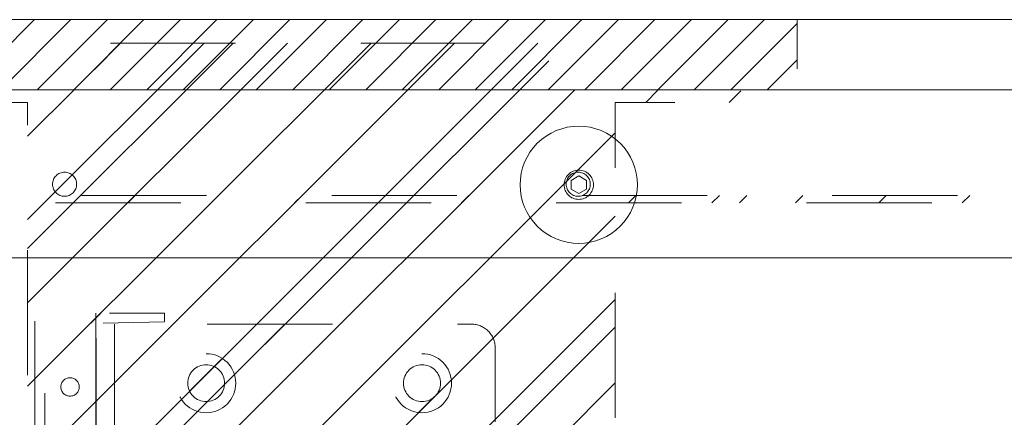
# Model space of a CAD drawing. Header units: inches. Extents: x -416 to -272, y -73 to 47.
# Tile 17 of 206: x -409.95 to -399.46, y -17.75 to -13.51. Entities that reach past the tile are written whole.
import ezdxf

# ---------------------------------------------------------------- set-up
doc = ezdxf.new("R2010")
doc.units = ezdxf.units.IN
doc.header["$LTSCALE"] = 32
doc.header["$MEASUREMENT"] = 0
doc.linetypes.add('Dash Style-1', pattern=[0.083328, 0.041656, -0.041672])
for name, color, linetype, lineweight in [('DashLine', 7, 'Continuous', 13), ('DashLineFill', 7, 'Dash Style-1', 13), ('Drawing', 7, 'Continuous', 18), ('Metal-Black', 7, 'Continuous', 18), ('None', 7, 'Continuous', 18), ('SolidLine', 7, 'Continuous', 15), ('Wood_1-H', 7, 'Continuous', 13)]:
    doc.layers.add(name, color=color, linetype=linetype, lineweight=lineweight)
doc.layers.add('Electrical', color=1, linetype='Dash Style-1', lineweight=15, true_color=0xff0000)
pattern_1 = [(45, (0, 0), (-1.61301565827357, 1.935715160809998), []), (45, (-1.0608, 1.0608), (-0.4723460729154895, 0.4167612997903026), [])]

# ---------------------------------------------------------------- blocks, each defined once
blk = doc.blocks.new('Group-20')
at = {"layer": 'DashLineFill', "linetype": 'Continuous', "lineweight": 13}
h = blk.add_hatch(dxfattribs=at)
h.set_pattern_fill('Steel', color=253, style=0, pattern_type=2)
h.set_pattern_definition(pattern_1)
h.paths.add_polyline_path([(-0.04724409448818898, 0.1574803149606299), (69.7716535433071, 0.1574803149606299), (69.7716535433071, 0.07874015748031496), (-0.04724409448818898, 0.07874015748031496)])
at = {"layer": 'DashLineFill', "flags": 128}
blk.add_lwpolyline([(-0.04724409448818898, 0.1574803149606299), (69.7716535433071, 0.1574803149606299), (69.7716535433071, 0.07874015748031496), (-0.04724409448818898, 0.07874015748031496)], close=True, dxfattribs=at)
blk = doc.blocks.new('Group-21')
at = {"layer": 'None'}
blk.add_blockref('Group-20', (0, 0), dxfattribs=at)
blk = doc.blocks.new('SL Desktop Screen (2D)')
at = {"layer": 'None'}
blk.add_blockref('Group-21', (0, 0), dxfattribs=at)
at = {"layer": 'Drawing', "color": 0, "flags": 1}
for tag in ['Tag', 'Catalog', 'Option1', 'Option2', 'Option3', 'Option4', 'Option5', 'Option6', 'Option7', 'Option8', 'Option9', 'Option10', 'Option11', 'Option12', 'Custom', 'FinishGroup', 'Discount', 'Item2', 'Item3', 'Item6', 'Item9', 'Item10', 'Item12', 'Item13', 'Item16', 'Item19', 'Item20', 'Item21', 'Item22', 'Item23', 'Item24', 'Item25', 'Item8', 'Item18', 'Item1', 'Item4', 'Item5', 'Item7', 'Item11', 'Item14', 'Item15', 'Item17']:
    blk.add_attdef(tag, (-55.27295939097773, -15.37119776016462), '', height=0.007086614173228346, dxfattribs=at)
blk = doc.blocks.new('Group-83')
at = {"layer": 'DashLine', "flags": 128}
blk.add_lwpolyline([(1.114173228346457, -2.559055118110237), (70.89370078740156, -2.559055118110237), (70.89370078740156, -30), (1.114173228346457, -30)], close=True, dxfattribs=at)
at = {"layer": 'SolidLine', "flags": 128}
blk.add_lwpolyline([(1.114173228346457, -2.559055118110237), (70.89370078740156, -2.559055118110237), (70.89370078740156, -30), (1.114173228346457, -30)], close=True, dxfattribs=at)
blk = doc.blocks.new('1BP8DW-Leveler (2D)')
at = {"layer": 'DashLine', "flags": 128}
for points in [[(0.625, -1.786516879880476e-14), (0.6219904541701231, -0.06126071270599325), (0.6129908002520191, -0.1219314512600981), (0.5980877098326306, -0.1814279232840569), (0.5774247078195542, -0.2391771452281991), (0.551200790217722, -0.2946229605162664), (0.5196685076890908, -0.3472313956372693), (0.4831315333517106, -0.3964958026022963), (0.4419417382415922, -0.4419417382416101), (0.3964958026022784, -0.4831315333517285), (0.3472313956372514, -0.5196685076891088), (0.2946229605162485, -0.5512007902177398), (0.2391771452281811, -0.5774247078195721), (0.181427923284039, -0.5980877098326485), (0.1219314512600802, -0.612990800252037), (0.06126071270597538, -0.6219904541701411), (0, -0.625000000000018), (-0.06126071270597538, -0.6219904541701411), (-0.1219314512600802, -0.612990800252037), (-0.181427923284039, -0.5980877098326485), (-0.2391771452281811, -0.5774247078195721), (-0.2946229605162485, -0.5512007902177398), (-0.3472313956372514, -0.5196685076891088), (-0.3964958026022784, -0.4831315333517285), (-0.4419417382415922, -0.4419417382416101), (-0.4831315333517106, -0.3964958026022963), (-0.5196685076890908, -0.3472313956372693), (-0.551200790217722, -0.2946229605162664), (-0.5774247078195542, -0.2391771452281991), (-0.5980877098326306, -0.1814279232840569), (-0.6129908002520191, -0.1219314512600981), (-0.6219904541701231, -0.06126071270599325), (-0.625, -1.786516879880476e-14), (-0.6219904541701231, 0.06126071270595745), (-0.6129908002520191, 0.1219314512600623), (-0.5980877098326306, 0.1814279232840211), (-0.5774247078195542, 0.2391771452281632), (-0.551200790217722, 0.2946229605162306), (-0.5196685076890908, 0.3472313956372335), (-0.4831315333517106, 0.3964958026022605), (-0.4419417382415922, 0.4419417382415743), (-0.3964958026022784, 0.4831315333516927), (-0.3472313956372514, 0.5196685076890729), (-0.2946229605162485, 0.5512007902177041), (-0.2391771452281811, 0.5774247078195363), (-0.181427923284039, 0.5980877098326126), (-0.1219314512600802, 0.6129908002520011), (-0.06126071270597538, 0.6219904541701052), (0, 0.6249999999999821), (0.06126071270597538, 0.6219904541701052), (0.1219314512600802, 0.6129908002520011), (0.181427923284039, 0.5980877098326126), (0.2391771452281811, 0.5774247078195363), (0.2946229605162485, 0.5512007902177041), (0.3472313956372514, 0.5196685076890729), (0.3964958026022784, 0.4831315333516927), (0.4419417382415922, 0.4419417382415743), (0.4831315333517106, 0.3964958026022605), (0.5196685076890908, 0.3472313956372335), (0.551200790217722, 0.2946229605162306), (0.5774247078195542, 0.2391771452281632), (0.5980877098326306, 0.1814279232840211), (0.6129908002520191, 0.1219314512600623), (0.6219904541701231, 0.06126071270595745)], [(0, 0.1562499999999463), (0.01531517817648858, 0.1554976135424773), (0.03048286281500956, 0.1532477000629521), (0.04535698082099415, 0.1495219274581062), (0.05979428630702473, 0.1443561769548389), (0.07365574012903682, 0.1378001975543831), (0.08680784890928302, 0.129917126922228), (0.09912395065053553, 0.1207828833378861), (0.1104854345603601, 0.1104854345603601), (0.1207828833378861, 0.09912395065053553), (0.129917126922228, 0.08680784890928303), (0.1378001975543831, 0.0736557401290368), (0.1443561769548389, 0.05979428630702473), (0.1495219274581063, 0.04535698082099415), (0.1532477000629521, 0.03048286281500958), (0.1554976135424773, 0.01531517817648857), (0.1562499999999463, 9.56755311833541e-18), (0.1554976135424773, -0.01531517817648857), (0.1532477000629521, -0.03048286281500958), (0.1495219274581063, -0.04535698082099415), (0.1443561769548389, -0.05979428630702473), (0.1378001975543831, -0.0736557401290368), (0.129917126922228, -0.08680784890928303), (0.1207828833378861, -0.09912395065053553), (0.1104854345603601, -0.1104854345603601), (0.09912395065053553, -0.1207828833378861), (0.08680784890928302, -0.129917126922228), (0.07365574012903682, -0.1378001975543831), (0.05979428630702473, -0.1443561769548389), (0.04535698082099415, -0.1495219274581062), (0.03048286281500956, -0.1532477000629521), (0.01531517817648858, -0.1554976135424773), (0, -0.1562499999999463), (-0.01531517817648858, -0.1554976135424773), (-0.03048286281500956, -0.1532477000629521), (-0.04535698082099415, -0.1495219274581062), (-0.05979428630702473, -0.1443561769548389), (-0.07365574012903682, -0.1378001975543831), (-0.08680784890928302, -0.129917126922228), (-0.09912395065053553, -0.1207828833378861), (-0.1104854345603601, -0.1104854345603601), (-0.1207828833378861, -0.09912395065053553), (-0.129917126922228, -0.08680784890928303), (-0.1378001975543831, -0.0736557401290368), (-0.1443561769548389, -0.05979428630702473), (-0.1495219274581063, -0.04535698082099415), (-0.1532477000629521, -0.03048286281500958), (-0.1554976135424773, -0.01531517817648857), (-0.1562499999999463, 9.56755311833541e-18), (-0.1554976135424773, 0.01531517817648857), (-0.1532477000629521, 0.03048286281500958), (-0.1495219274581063, 0.04535698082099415), (-0.1443561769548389, 0.05979428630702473), (-0.1378001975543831, 0.0736557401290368), (-0.129917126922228, 0.08680784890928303), (-0.1207828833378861, 0.09912395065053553), (-0.1104854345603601, 0.1104854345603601), (-0.09912395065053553, 0.1207828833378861), (-0.08680784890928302, 0.129917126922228), (-0.07365574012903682, 0.1378001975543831), (-0.05979428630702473, 0.1443561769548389), (-0.04535698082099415, 0.1495219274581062), (-0.03048286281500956, 0.1532477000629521), (-0.01531517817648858, 0.1554976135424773)], [(5.740531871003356e-18, 0.09374999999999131), (-0.08118988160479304, 0.04687499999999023), (-0.08118988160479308, -0.04687500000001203), (-1.722159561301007e-17, -0.09375000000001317), (0.08118988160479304, -0.04687500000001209), (0.08118988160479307, 0.0468749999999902)]]:
    blk.add_lwpolyline(points, close=True, dxfattribs=at)
blk = doc.blocks.new('1BRPX8-Util_Bkt_Lg-F (2D)')
at = {"layer": 'DashLineFill', "linetype": 'Continuous', "lineweight": 13}
h = blk.add_hatch(dxfattribs=at)
h.set_pattern_fill('Steel', color=253, style=0, pattern_type=2)
h.set_pattern_definition(pattern_1)
edge = h.paths.add_edge_path()
edge.add_line((-4.468503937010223, 7.539370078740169), (-2.421259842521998, 7.539370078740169))
edge.add_line((-2.421259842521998, 7.539370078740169), (-2.421259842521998, 7.917322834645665))
edge.add_arc((-2.303149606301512, 7.91732283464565), 0.1181102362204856, 90.0000000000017, 179.9999999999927, ccw=False)
edge.add_line((-2.303149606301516, 8.035433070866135), (2.303149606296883, 8.035433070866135))
edge.add_arc((2.30314960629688, 7.917322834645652), 0.1181102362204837, 6.423306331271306e-12, 89.99999999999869, ccw=False)
edge.add_line((2.421259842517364, 7.917322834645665), (2.421259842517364, 7.539370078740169))
edge.add_line((2.421259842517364, 7.539370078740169), (4.46850393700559, 7.539370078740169))
edge.add_line((4.46850393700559, 7.539370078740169), (4.46850393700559, 7.405511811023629))
edge.add_line((4.46850393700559, 7.405511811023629), (3.129921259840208, 7.405511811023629))
edge.add_line((3.129921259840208, 7.405511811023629), (3.129921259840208, -2.011811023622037))
edge.add_line((3.129921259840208, -2.011811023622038), (4.46850393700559, -2.011811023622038))
edge.add_line((4.46850393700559, -2.011811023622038), (4.46850393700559, -2.145669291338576))
edge.add_line((4.46850393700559, -2.145669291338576), (2.421259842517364, -2.145669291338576))
edge.add_line((2.421259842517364, -2.145669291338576), (2.421259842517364, -2.523622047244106))
edge.add_arc((2.303149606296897, -2.523622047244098), 0.1181102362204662, 269.9999999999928, 359.9999999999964, ccw=False)
edge.add_line((2.303149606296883, -2.641732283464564), (-2.303149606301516, -2.641732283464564))
edge.add_arc((-2.303149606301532, -2.523622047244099), 0.1181102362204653, 180.0000000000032, 270.0000000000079, ccw=False)
edge.add_line((-2.421259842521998, -2.523622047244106), (-2.421259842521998, -2.145669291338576))
edge.add_line((-2.421259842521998, -2.145669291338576), (-4.468503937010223, -2.145669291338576))
edge.add_line((-4.468503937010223, -2.145669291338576), (-4.468503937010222, -2.011811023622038))
edge.add_line((-4.468503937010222, -2.011811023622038), (-3.129921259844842, -2.011811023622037))
edge.add_line((-3.129921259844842, -2.011811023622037), (-3.129921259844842, 7.405511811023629))
edge.add_line((-3.129921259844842, 7.405511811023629), (-4.468503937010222, 7.405511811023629))
edge.add_line((-4.468503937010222, 7.405511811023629), (-4.468503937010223, 7.539370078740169))
at = {"layer": 'DashLineFill', "flags": 128}
blk.add_lwpolyline([(-4.468503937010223, 7.539370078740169), (-2.421259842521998, 7.539370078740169), (-2.421259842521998, 7.917322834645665, -0.4142135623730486), (-2.303149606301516, 8.035433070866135), (2.303149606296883, 8.035433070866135, -0.4142135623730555), (2.421259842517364, 7.917322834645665), (2.421259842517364, 7.539370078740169), (4.46850393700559, 7.539370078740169), (4.46850393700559, 7.405511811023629), (3.129921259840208, 7.405511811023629), (3.129921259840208, -2.011811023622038), (4.46850393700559, -2.011811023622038), (4.46850393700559, -2.145669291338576), (2.421259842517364, -2.145669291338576), (2.421259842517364, -2.523622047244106, -0.4142135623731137), (2.303149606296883, -2.641732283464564), (-2.303149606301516, -2.641732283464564, -0.4142135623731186), (-2.421259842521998, -2.523622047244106), (-2.421259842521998, -2.145669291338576), (-4.468503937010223, -2.145669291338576), (-4.468503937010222, -2.011811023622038), (-3.129921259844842, -2.011811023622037), (-3.129921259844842, 7.405511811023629), (-4.468503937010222, 7.405511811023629)], format="xyb", close=True, dxfattribs=at)
at = {"layer": 'SolidLine', "flags": 128}
for points in [[(-2.73622047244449, 6.402996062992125), (-2.748815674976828, 6.403614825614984), (-2.761289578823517, 6.40546515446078), (-2.773522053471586, 6.408529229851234), (-2.785395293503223, 6.412777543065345), (-2.796794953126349, 6.418169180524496), (-2.807611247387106, 6.424652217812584), (-2.817740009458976, 6.432164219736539), (-2.827083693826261, 6.440632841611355), (-2.835552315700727, 6.449976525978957), (-2.843064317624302, 6.460105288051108), (-2.849547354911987, 6.470921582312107), (-2.854938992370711, 6.482321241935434), (-2.859187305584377, 6.494194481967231), (-2.862251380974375, 6.506426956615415), (-2.864101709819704, 6.518900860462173), (-2.864720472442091, 6.531496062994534), (-2.864101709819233, 6.544091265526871), (-2.862251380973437, 6.55656516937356), (-2.859187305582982, 6.568797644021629), (-2.854938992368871, 6.580670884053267), (-2.849547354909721, 6.592070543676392), (-2.843064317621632, 6.602886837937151), (-2.835552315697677, 6.613015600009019), (-2.827083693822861, 6.622359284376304), (-2.81774000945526, 6.63082790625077), (-2.80761124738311, 6.638339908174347), (-2.796794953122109, 6.64482294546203), (-2.785395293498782, 6.650214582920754), (-2.773522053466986, 6.654462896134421), (-2.761289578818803, 6.657526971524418), (-2.748815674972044, 6.659377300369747), (-2.736220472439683, 6.659996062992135), (-2.723625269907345, 6.659377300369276), (-2.711151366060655, 6.65752697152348), (-2.698918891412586, 6.654462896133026), (-2.68704565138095, 6.650214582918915), (-2.675645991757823, 6.644822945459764), (-2.664829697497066, 6.638339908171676), (-2.654700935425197, 6.630827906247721), (-2.645357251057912, 6.622359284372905), (-2.636888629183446, 6.613015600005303), (-2.62937662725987, 6.602886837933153), (-2.622893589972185, 6.592070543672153), (-2.617501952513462, 6.580670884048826), (-2.613253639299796, 6.568797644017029), (-2.610189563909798, 6.556565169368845), (-2.608339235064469, 6.544091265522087), (-2.607720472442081, 6.531496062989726), (-2.60833923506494, 6.518900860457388), (-2.610189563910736, 6.506426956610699), (-2.613253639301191, 6.494194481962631), (-2.617501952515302, 6.482321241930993), (-2.622893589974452, 6.470921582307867), (-2.629376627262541, 6.460105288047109), (-2.636888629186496, 6.449976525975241), (-2.645357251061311, 6.440632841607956), (-2.654700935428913, 6.432164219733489), (-2.664829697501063, 6.424652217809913), (-2.675645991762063, 6.41816918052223), (-2.687045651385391, 6.412777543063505), (-2.698918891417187, 6.408529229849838), (-2.71115136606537, 6.405465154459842), (-2.723625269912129, 6.403614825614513)], [(2.736220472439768, 6.402996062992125), (2.723625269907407, 6.403614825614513), (2.711151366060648, 6.405465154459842), (2.698918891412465, 6.408529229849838), (2.687045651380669, 6.412777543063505), (2.675645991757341, 6.41816918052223), (2.664829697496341, 6.424652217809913), (2.654700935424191, 6.432164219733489), (2.645357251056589, 6.440632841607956), (2.636888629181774, 6.449976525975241), (2.629376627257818, 6.460105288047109), (2.62289358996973, 6.470921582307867), (2.61750195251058, 6.482321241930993), (2.613253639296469, 6.494194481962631), (2.610189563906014, 6.506426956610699), (2.608339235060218, 6.518900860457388), (2.607720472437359, 6.531496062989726), (2.608339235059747, 6.544091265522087), (2.610189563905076, 6.556565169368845), (2.613253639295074, 6.568797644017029), (2.61750195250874, 6.580670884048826), (2.622893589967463, 6.592070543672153), (2.629376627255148, 6.602886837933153), (2.636888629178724, 6.613015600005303), (2.64535725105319, 6.622359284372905), (2.654700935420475, 6.630827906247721), (2.664829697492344, 6.638339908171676), (2.675645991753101, 6.644822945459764), (2.687045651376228, 6.650214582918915), (2.698918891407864, 6.654462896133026), (2.711151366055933, 6.65752697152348), (2.723625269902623, 6.659377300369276), (2.736220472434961, 6.659996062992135), (2.748815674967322, 6.659377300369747), (2.76128957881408, 6.657526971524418), (2.773522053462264, 6.654462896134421), (2.78539529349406, 6.650214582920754), (2.796794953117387, 6.64482294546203), (2.807611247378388, 6.638339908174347), (2.817740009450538, 6.63082790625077), (2.827083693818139, 6.622359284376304), (2.835552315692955, 6.613015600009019), (2.84306431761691, 6.602886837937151), (2.849547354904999, 6.592070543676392), (2.854938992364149, 6.580670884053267), (2.85918730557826, 6.568797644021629), (2.862251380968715, 6.55656516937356), (2.864101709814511, 6.544091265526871), (2.864720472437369, 6.531496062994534), (2.864101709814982, 6.518900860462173), (2.862251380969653, 6.506426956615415), (2.859187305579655, 6.494194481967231), (2.854938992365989, 6.482321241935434), (2.849547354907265, 6.470921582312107), (2.84306431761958, 6.460105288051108), (2.835552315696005, 6.449976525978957), (2.827083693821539, 6.440632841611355), (2.817740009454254, 6.432164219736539), (2.807611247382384, 6.424652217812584), (2.796794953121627, 6.418169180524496), (2.7853952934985, 6.412777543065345), (2.773522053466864, 6.408529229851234), (2.761289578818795, 6.40546515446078), (2.748815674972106, 6.403614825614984)]]:
    blk.add_lwpolyline(points, close=True, dxfattribs=at)
at = {"layer": 'Metal-Black', "color": 7}
blk.add_blockref('1BP8DW-Leveler (2D)', (2.741683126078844, 6.526447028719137), dxfattribs=at)
blk = doc.blocks.new('Group-84')
at = {"layer": 'Electrical', "linetype": 'Continuous', "lineweight": 5, "true_color": 0xdd0000}
h = blk.add_hatch(dxfattribs=at)
h.set_pattern_fill('ElectricalHatch', color=12, style=0, pattern_type=2)
h.set_pattern_definition([(45, (0, 0), (-0.3333333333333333, -0.7222222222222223), [])])
h.paths.add_polyline_path([(5.314960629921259, -0.01968503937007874), (14.12401574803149, -0.01968503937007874), (14.12401574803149, -0.7677165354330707), (5.314960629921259, -0.7677165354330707)])
at = {"layer": 'Electrical', "flags": 128}
blk.add_lwpolyline([(5.314960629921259, -0.01968503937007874), (14.12401574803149, -0.01968503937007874), (14.12401574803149, -0.7677165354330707), (5.314960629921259, -0.7677165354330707)], close=True, dxfattribs=at)
at = {"layer": 'SolidLine', "flags": 128}
for points in [[(0.7874015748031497, -0.01968503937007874), (71.25984251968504, -0.01968503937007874), (71.25984251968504, -0.7677165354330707), (0.7874015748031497, -0.7677165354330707)], [(0.7874015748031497, -0.767716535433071), (71.25984251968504, -0.767716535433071), (71.25984251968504, -11.2007874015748), (0.7874015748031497, -11.2007874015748)]]:
    blk.add_lwpolyline(points, close=True, dxfattribs=at)
at = {"layer": 'Wood_1-H', "color": 7}
blk.add_blockref('1BRPX8-Util_Bkt_Lg-F (2D)', (9.05511811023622, -8.30708661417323), dxfattribs=at)
blk = doc.blocks.new('1BRPT9-Bracket (2D)')
at = {"layer": 'DashLineFill', "linetype": 'Continuous', "lineweight": 13}
h = blk.add_hatch(dxfattribs=at)
h.set_pattern_fill('Steel', color=253, style=0, pattern_type=2)
h.set_pattern_definition(pattern_1)
edge = h.paths.add_edge_path()
edge.add_line((-2.32206875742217, -8.74015748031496), (-2.32206875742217, 8.740157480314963))
edge.add_line((-2.32206875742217, 8.740157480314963), (1.677931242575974, 8.740157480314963))
edge.add_arc((1.677931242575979, 8.488188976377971), 0.2519685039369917, -3.979039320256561e-12, 90.0000000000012, ccw=False)
edge.add_line((1.929899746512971, 8.488188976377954), (1.929899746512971, 7.480314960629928))
edge.add_line((1.929899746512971, 7.480314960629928), (2.323600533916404, 7.461135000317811))
edge.add_line((2.323600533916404, 7.461135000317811), (2.323600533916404, -7.480314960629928))
edge.add_line((2.323600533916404, -7.480314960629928), (1.929899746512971, -7.480314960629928))
edge.add_line((1.929899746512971, -7.480314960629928), (1.929899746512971, -8.488188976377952))
edge.add_arc((1.677931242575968, -8.488188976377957), 0.2519685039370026, -90.00000000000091, 1.0800249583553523e-12, ccw=False)
edge.add_line((1.677931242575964, -8.74015748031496), (-2.32206875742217, -8.74015748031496))
h = blk.add_hatch(dxfattribs=at)
h.set_pattern_fill('Steel', color=253, style=0, pattern_type=2)
h.set_pattern_definition(pattern_1)
h.paths.add_polyline_path([(-1.148840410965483, 8.425196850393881), (-1.117968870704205, 8.423680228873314), (-1.087394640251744, 8.419144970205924), (-1.057412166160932, 8.411634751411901), (-1.02831019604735, 8.401221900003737), (-1.000368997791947, 8.388006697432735), (-0.9738576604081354, 8.37211641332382), (-0.9490315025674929, 8.35370407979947), (-0.926129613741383, 8.332947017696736), (-0.905372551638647, 8.310045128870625), (-0.8869602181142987, 8.285218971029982), (-0.8710699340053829, 8.258707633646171), (-0.8578547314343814, 8.230766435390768), (-0.8474418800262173, 8.201664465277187), (-0.8399316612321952, 8.171681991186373), (-0.8353964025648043, 8.141107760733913), (-0.8338797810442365, 8.110236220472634), (-0.8353964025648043, 8.079364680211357), (-0.8399316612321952, 8.048790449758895), (-0.8474418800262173, 8.018807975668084), (-0.8578547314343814, 7.989706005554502), (-0.8710699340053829, 7.961764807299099), (-0.8869602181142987, 7.935253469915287), (-0.905372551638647, 7.910427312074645), (-0.926129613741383, 7.887525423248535), (-0.9490315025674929, 7.866768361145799), (-0.9738576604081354, 7.848356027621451), (-1.000368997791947, 7.832465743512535), (-1.02831019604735, 7.819250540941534), (-1.057412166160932, 7.80883768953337), (-1.087394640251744, 7.801327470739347), (-1.117968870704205, 7.796792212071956), (-1.148840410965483, 7.795275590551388), (-1.179711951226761, 7.796792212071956), (-1.210286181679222, 7.801327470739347), (-1.240268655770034, 7.80883768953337), (-1.269370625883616, 7.819250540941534), (-1.297311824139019, 7.832465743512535), (-1.32382316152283, 7.848356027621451), (-1.348649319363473, 7.866768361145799), (-1.371551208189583, 7.887525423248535), (-1.392308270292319, 7.910427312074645), (-1.410720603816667, 7.935253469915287), (-1.426610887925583, 7.961764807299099), (-1.439826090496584, 7.989706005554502), (-1.450238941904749, 8.018807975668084), (-1.457749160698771, 8.048790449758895), (-1.462284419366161, 8.079364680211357), (-1.463801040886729, 8.110236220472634), (-1.462284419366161, 8.141107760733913), (-1.457749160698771, 8.171681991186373), (-1.450238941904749, 8.201664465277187), (-1.439826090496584, 8.230766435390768), (-1.426610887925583, 8.258707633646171), (-1.410720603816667, 8.285218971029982), (-1.392308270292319, 8.310045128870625), (-1.371551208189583, 8.332947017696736), (-1.348649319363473, 8.35370407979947), (-1.32382316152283, 8.37211641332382), (-1.297311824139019, 8.388006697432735), (-1.269370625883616, 8.401221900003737), (-1.240268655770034, 8.411634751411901), (-1.210286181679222, 8.419144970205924), (-1.179711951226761, 8.423680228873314)])
h = blk.add_hatch(dxfattribs=at)
h.set_pattern_fill('Steel', color=253, style=0, pattern_type=2)
h.set_pattern_definition(pattern_1)
h.paths.add_polyline_path([(1.150372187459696, 8.425196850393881), (1.181243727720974, 8.423680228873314), (1.211817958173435, 8.419144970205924), (1.241800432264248, 8.411634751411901), (1.27090240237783, 8.401221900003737), (1.298843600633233, 8.388006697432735), (1.325354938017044, 8.37211641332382), (1.350181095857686, 8.35370407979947), (1.373082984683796, 8.332947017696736), (1.393840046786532, 8.310045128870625), (1.41225238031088, 8.285218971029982), (1.428142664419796, 8.258707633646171), (1.441357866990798, 8.230766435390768), (1.451770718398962, 8.201664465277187), (1.459280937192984, 8.171681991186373), (1.463816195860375, 8.141107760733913), (1.465332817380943, 8.110236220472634), (1.463816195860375, 8.079364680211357), (1.459280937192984, 8.048790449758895), (1.451770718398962, 8.018807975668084), (1.441357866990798, 7.989706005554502), (1.428142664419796, 7.961764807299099), (1.41225238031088, 7.935253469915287), (1.393840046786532, 7.910427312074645), (1.373082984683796, 7.887525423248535), (1.350181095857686, 7.866768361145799), (1.325354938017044, 7.848356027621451), (1.298843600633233, 7.832465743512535), (1.27090240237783, 7.819250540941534), (1.241800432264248, 7.80883768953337), (1.211817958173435, 7.801327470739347), (1.181243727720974, 7.796792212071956), (1.150372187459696, 7.795275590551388), (1.119500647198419, 7.796792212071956), (1.088926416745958, 7.801327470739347), (1.058943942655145, 7.80883768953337), (1.029841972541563, 7.819250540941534), (1.00190077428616, 7.832465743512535), (0.9753894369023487, 7.848356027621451), (0.9505632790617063, 7.866768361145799), (0.9276613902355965, 7.887525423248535), (0.9069043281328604, 7.910427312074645), (0.8884919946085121, 7.935253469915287), (0.8726017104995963, 7.961764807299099), (0.8593865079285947, 7.989706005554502), (0.8489736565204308, 8.018807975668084), (0.8414634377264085, 8.048790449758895), (0.8369281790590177, 8.079364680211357), (0.8354115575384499, 8.110236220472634), (0.8369281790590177, 8.141107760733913), (0.8414634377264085, 8.171681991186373), (0.8489736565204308, 8.201664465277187), (0.8593865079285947, 8.230766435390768), (0.8726017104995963, 8.258707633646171), (0.8884919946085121, 8.285218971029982), (0.9069043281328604, 8.310045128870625), (0.9276613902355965, 8.332947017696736), (0.9505632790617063, 8.35370407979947), (0.9753894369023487, 8.37211641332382), (1.00190077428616, 8.388006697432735), (1.029841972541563, 8.401221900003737), (1.058943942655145, 8.411634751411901), (1.088926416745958, 8.419144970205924), (1.119500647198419, 8.423680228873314)])
h = blk.add_hatch(dxfattribs=at)
h.set_pattern_fill('Steel', color=253, style=0, pattern_type=2)
h.set_pattern_definition(pattern_1)
h.paths.add_polyline_path([(-1.148840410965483, 8.307086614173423), (-1.129545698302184, 8.306138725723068), (-1.110436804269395, 8.303304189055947), (-1.091697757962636, 8.298610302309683), (-1.073509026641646, 8.29210227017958), (-1.056045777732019, 8.283842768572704), (-1.039476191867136, 8.273911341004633), (-1.023959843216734, 8.262403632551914), (-1.009646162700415, 8.249430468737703), (-0.996672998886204, 8.235116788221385), (-0.9851652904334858, 8.219600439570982), (-0.975233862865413, 8.2030308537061), (-0.9669743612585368, 8.185567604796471), (-0.960466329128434, 8.167378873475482), (-0.9557724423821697, 8.148639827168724), (-0.9529379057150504, 8.129530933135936), (-0.9519900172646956, 8.110236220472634), (-0.9529379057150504, 8.090941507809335), (-0.9557724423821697, 8.071832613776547), (-0.960466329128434, 8.053093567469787), (-0.9669743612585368, 8.0349048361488), (-0.975233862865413, 8.01744158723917), (-0.9851652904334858, 8.000872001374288), (-0.996672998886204, 7.985355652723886), (-1.009646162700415, 7.971041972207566), (-1.023959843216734, 7.958068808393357), (-1.039476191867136, 7.946561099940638), (-1.056045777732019, 7.936629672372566), (-1.073509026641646, 7.928370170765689), (-1.091697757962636, 7.921862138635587), (-1.110436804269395, 7.917168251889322), (-1.129545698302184, 7.914333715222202), (-1.148840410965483, 7.913385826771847), (-1.168135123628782, 7.914333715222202), (-1.187244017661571, 7.917168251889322), (-1.20598306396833, 7.921862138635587), (-1.22417179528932, 7.928370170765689), (-1.241635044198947, 7.936629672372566), (-1.25820463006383, 7.946561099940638), (-1.273720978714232, 7.958068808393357), (-1.288034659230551, 7.971041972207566), (-1.301007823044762, 7.985355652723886), (-1.31251553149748, 8.000872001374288), (-1.322446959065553, 8.01744158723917), (-1.330706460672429, 8.0349048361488), (-1.337214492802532, 8.053093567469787), (-1.341908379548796, 8.071832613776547), (-1.344742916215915, 8.090941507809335), (-1.34569080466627, 8.110236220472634), (-1.344742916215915, 8.129530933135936), (-1.341908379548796, 8.148639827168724), (-1.337214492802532, 8.167378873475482), (-1.330706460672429, 8.185567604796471), (-1.322446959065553, 8.2030308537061), (-1.31251553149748, 8.219600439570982), (-1.301007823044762, 8.235116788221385), (-1.288034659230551, 8.249430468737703), (-1.273720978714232, 8.262403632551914), (-1.25820463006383, 8.273911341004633), (-1.241635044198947, 8.283842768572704), (-1.22417179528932, 8.29210227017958), (-1.20598306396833, 8.298610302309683), (-1.187244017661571, 8.303304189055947), (-1.168135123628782, 8.306138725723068)])
h = blk.add_hatch(dxfattribs=at)
h.set_pattern_fill('Steel', color=253, style=0, pattern_type=2)
h.set_pattern_definition(pattern_1)
h.paths.add_polyline_path([(1.150372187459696, 8.307086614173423), (1.169666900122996, 8.306138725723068), (1.188775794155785, 8.303304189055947), (1.207514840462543, 8.298610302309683), (1.225703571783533, 8.29210227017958), (1.243166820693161, 8.283842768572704), (1.259736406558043, 8.273911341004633), (1.275252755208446, 8.262403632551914), (1.289566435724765, 8.249430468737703), (1.302539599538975, 8.235116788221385), (1.314047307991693, 8.219600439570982), (1.323978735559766, 8.2030308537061), (1.332238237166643, 8.185567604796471), (1.338746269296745, 8.167378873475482), (1.34344015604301, 8.148639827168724), (1.346274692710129, 8.129530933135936), (1.347222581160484, 8.110236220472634), (1.346274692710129, 8.090941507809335), (1.34344015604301, 8.071832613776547), (1.338746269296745, 8.053093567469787), (1.332238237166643, 8.0349048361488), (1.323978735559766, 8.01744158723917), (1.314047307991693, 8.000872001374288), (1.302539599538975, 7.985355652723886), (1.289566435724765, 7.971041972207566), (1.275252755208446, 7.958068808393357), (1.259736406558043, 7.946561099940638), (1.243166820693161, 7.936629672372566), (1.225703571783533, 7.928370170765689), (1.207514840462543, 7.921862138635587), (1.188775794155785, 7.917168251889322), (1.169666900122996, 7.914333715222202), (1.150372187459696, 7.913385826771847), (1.131077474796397, 7.914333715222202), (1.111968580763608, 7.917168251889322), (1.093229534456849, 7.921862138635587), (1.07504080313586, 7.928370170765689), (1.057577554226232, 7.936629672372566), (1.04100796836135, 7.946561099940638), (1.025491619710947, 7.958068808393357), (1.011177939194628, 7.971041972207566), (0.9982047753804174, 7.985355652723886), (0.9866970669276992, 8.000872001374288), (0.9767656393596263, 8.01744158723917), (0.9685061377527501, 8.0349048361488), (0.9619981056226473, 8.053093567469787), (0.9573042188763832, 8.071832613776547), (0.9544696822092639, 8.090941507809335), (0.9535217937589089, 8.110236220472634), (0.9544696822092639, 8.129530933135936), (0.9573042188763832, 8.148639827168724), (0.9619981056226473, 8.167378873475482), (0.9685061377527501, 8.185567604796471), (0.9767656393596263, 8.2030308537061), (0.9866970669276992, 8.219600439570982), (0.9982047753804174, 8.235116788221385), (1.011177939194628, 8.249430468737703), (1.025491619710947, 8.262403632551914), (1.04100796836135, 8.273911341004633), (1.057577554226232, 8.283842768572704), (1.07504080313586, 8.29210227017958), (1.093229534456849, 8.298610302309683), (1.111968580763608, 8.303304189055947), (1.131077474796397, 8.306138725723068)])
at = {"layer": 'DashLineFill'}
blk.add_line((-2.125218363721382, 8.740157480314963), (-2.125218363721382, -8.74015748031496), dxfattribs=at)
at = {"layer": 'DashLineFill', "flags": 128}
blk.add_lwpolyline([(-2.32206875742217, -8.74015748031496), (-2.32206875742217, 8.740157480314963), (1.677931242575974, 8.740157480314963, -0.4142135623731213), (1.929899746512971, 8.488188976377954), (1.929899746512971, 7.480314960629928), (2.323600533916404, 7.461135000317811), (2.323600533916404, -7.480314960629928), (1.929899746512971, -7.480314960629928), (1.929899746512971, -8.488188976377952, -0.4142135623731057), (1.677931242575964, -8.74015748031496)], format="xyb", close=True, dxfattribs=at)
for points in [[(-1.148840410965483, 8.425196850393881), (-1.117968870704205, 8.423680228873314), (-1.087394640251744, 8.419144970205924), (-1.057412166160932, 8.411634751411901), (-1.02831019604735, 8.401221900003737), (-1.000368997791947, 8.388006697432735), (-0.9738576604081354, 8.37211641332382), (-0.9490315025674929, 8.35370407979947), (-0.926129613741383, 8.332947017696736), (-0.905372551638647, 8.310045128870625), (-0.8869602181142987, 8.285218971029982), (-0.8710699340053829, 8.258707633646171), (-0.8578547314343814, 8.230766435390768), (-0.8474418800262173, 8.201664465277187), (-0.8399316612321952, 8.171681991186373), (-0.8353964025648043, 8.141107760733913), (-0.8338797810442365, 8.110236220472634), (-0.8353964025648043, 8.079364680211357), (-0.8399316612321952, 8.048790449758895), (-0.8474418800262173, 8.018807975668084), (-0.8578547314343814, 7.989706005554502), (-0.8710699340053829, 7.961764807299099), (-0.8869602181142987, 7.935253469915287), (-0.905372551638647, 7.910427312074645), (-0.926129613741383, 7.887525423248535), (-0.9490315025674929, 7.866768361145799), (-0.9738576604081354, 7.848356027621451), (-1.000368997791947, 7.832465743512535), (-1.02831019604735, 7.819250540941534), (-1.057412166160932, 7.80883768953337), (-1.087394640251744, 7.801327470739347), (-1.117968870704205, 7.796792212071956), (-1.148840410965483, 7.795275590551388), (-1.179711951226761, 7.796792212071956), (-1.210286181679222, 7.801327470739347), (-1.240268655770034, 7.80883768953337), (-1.269370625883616, 7.819250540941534), (-1.297311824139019, 7.832465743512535), (-1.32382316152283, 7.848356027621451), (-1.348649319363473, 7.866768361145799), (-1.371551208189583, 7.887525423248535), (-1.392308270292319, 7.910427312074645), (-1.410720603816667, 7.935253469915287), (-1.426610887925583, 7.961764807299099), (-1.439826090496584, 7.989706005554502), (-1.450238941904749, 8.018807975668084), (-1.457749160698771, 8.048790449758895), (-1.462284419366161, 8.079364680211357), (-1.463801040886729, 8.110236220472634), (-1.462284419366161, 8.141107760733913), (-1.457749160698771, 8.171681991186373), (-1.450238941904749, 8.201664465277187), (-1.439826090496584, 8.230766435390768), (-1.426610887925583, 8.258707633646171), (-1.410720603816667, 8.285218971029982), (-1.392308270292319, 8.310045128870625), (-1.371551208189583, 8.332947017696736), (-1.348649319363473, 8.35370407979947), (-1.32382316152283, 8.37211641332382), (-1.297311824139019, 8.388006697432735), (-1.269370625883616, 8.401221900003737), (-1.240268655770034, 8.411634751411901), (-1.210286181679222, 8.419144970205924), (-1.179711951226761, 8.423680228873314)], [(1.150372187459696, 8.425196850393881), (1.181243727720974, 8.423680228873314), (1.211817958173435, 8.419144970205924), (1.241800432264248, 8.411634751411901), (1.27090240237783, 8.401221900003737), (1.298843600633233, 8.388006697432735), (1.325354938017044, 8.37211641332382), (1.350181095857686, 8.35370407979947), (1.373082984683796, 8.332947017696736), (1.393840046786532, 8.310045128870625), (1.41225238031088, 8.285218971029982), (1.428142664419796, 8.258707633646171), (1.441357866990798, 8.230766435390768), (1.451770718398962, 8.201664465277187), (1.459280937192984, 8.171681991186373), (1.463816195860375, 8.141107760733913), (1.465332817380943, 8.110236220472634), (1.463816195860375, 8.079364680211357), (1.459280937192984, 8.048790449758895), (1.451770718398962, 8.018807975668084), (1.441357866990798, 7.989706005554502), (1.428142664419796, 7.961764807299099), (1.41225238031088, 7.935253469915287), (1.393840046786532, 7.910427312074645), (1.373082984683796, 7.887525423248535), (1.350181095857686, 7.866768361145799), (1.325354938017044, 7.848356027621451), (1.298843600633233, 7.832465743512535), (1.27090240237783, 7.819250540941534), (1.241800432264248, 7.80883768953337), (1.211817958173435, 7.801327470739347), (1.181243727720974, 7.796792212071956), (1.150372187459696, 7.795275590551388), (1.119500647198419, 7.796792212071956), (1.088926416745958, 7.801327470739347), (1.058943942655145, 7.80883768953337), (1.029841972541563, 7.819250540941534), (1.00190077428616, 7.832465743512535), (0.9753894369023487, 7.848356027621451), (0.9505632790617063, 7.866768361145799), (0.9276613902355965, 7.887525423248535), (0.9069043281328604, 7.910427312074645), (0.8884919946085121, 7.935253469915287), (0.8726017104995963, 7.961764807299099), (0.8593865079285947, 7.989706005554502), (0.8489736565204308, 8.018807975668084), (0.8414634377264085, 8.048790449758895), (0.8369281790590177, 8.079364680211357), (0.8354115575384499, 8.110236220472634), (0.8369281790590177, 8.141107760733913), (0.8414634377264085, 8.171681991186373), (0.8489736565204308, 8.201664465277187), (0.8593865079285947, 8.230766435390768), (0.8726017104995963, 8.258707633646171), (0.8884919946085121, 8.285218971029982), (0.9069043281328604, 8.310045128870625), (0.9276613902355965, 8.332947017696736), (0.9505632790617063, 8.35370407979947), (0.9753894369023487, 8.37211641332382), (1.00190077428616, 8.388006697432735), (1.029841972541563, 8.401221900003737), (1.058943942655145, 8.411634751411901), (1.088926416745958, 8.419144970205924), (1.119500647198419, 8.423680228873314)], [(-1.148840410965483, 8.307086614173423), (-1.129545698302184, 8.306138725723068), (-1.110436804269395, 8.303304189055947), (-1.091697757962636, 8.298610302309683), (-1.073509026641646, 8.29210227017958), (-1.056045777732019, 8.283842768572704), (-1.039476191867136, 8.273911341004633), (-1.023959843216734, 8.262403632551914), (-1.009646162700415, 8.249430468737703), (-0.996672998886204, 8.235116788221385), (-0.9851652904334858, 8.219600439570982), (-0.975233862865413, 8.2030308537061), (-0.9669743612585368, 8.185567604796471), (-0.960466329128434, 8.167378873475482), (-0.9557724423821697, 8.148639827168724), (-0.9529379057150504, 8.129530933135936), (-0.9519900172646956, 8.110236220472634), (-0.9529379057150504, 8.090941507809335), (-0.9557724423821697, 8.071832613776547), (-0.960466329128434, 8.053093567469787), (-0.9669743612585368, 8.0349048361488), (-0.975233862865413, 8.01744158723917), (-0.9851652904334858, 8.000872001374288), (-0.996672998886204, 7.985355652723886), (-1.009646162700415, 7.971041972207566), (-1.023959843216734, 7.958068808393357), (-1.039476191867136, 7.946561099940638), (-1.056045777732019, 7.936629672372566), (-1.073509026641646, 7.928370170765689), (-1.091697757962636, 7.921862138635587), (-1.110436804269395, 7.917168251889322), (-1.129545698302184, 7.914333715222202), (-1.148840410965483, 7.913385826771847), (-1.168135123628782, 7.914333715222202), (-1.187244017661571, 7.917168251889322), (-1.20598306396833, 7.921862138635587), (-1.22417179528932, 7.928370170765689), (-1.241635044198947, 7.936629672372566), (-1.25820463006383, 7.946561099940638), (-1.273720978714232, 7.958068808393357), (-1.288034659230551, 7.971041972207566), (-1.301007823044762, 7.985355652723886), (-1.31251553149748, 8.000872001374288), (-1.322446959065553, 8.01744158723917), (-1.330706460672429, 8.0349048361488), (-1.337214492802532, 8.053093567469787), (-1.341908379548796, 8.071832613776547), (-1.344742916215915, 8.090941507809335), (-1.34569080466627, 8.110236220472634), (-1.344742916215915, 8.129530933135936), (-1.341908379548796, 8.148639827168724), (-1.337214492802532, 8.167378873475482), (-1.330706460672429, 8.185567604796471), (-1.322446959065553, 8.2030308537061), (-1.31251553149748, 8.219600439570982), (-1.301007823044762, 8.235116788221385), (-1.288034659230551, 8.249430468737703), (-1.273720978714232, 8.262403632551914), (-1.25820463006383, 8.273911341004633), (-1.241635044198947, 8.283842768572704), (-1.22417179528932, 8.29210227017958), (-1.20598306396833, 8.298610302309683), (-1.187244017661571, 8.303304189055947), (-1.168135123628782, 8.306138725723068)], [(1.150372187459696, 8.307086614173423), (1.169666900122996, 8.306138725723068), (1.188775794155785, 8.303304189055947), (1.207514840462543, 8.298610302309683), (1.225703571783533, 8.29210227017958), (1.243166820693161, 8.283842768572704), (1.259736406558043, 8.273911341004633), (1.275252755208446, 8.262403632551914), (1.289566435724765, 8.249430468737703), (1.302539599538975, 8.235116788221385), (1.314047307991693, 8.219600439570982), (1.323978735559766, 8.2030308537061), (1.332238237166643, 8.185567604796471), (1.338746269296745, 8.167378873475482), (1.34344015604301, 8.148639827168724), (1.346274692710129, 8.129530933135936), (1.347222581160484, 8.110236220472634), (1.346274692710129, 8.090941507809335), (1.34344015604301, 8.071832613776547), (1.338746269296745, 8.053093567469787), (1.332238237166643, 8.0349048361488), (1.323978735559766, 8.01744158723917), (1.314047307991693, 8.000872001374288), (1.302539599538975, 7.985355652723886), (1.289566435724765, 7.971041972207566), (1.275252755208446, 7.958068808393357), (1.259736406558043, 7.946561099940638), (1.243166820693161, 7.936629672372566), (1.225703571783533, 7.928370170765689), (1.207514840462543, 7.921862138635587), (1.188775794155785, 7.917168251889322), (1.169666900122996, 7.914333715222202), (1.150372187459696, 7.913385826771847), (1.131077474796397, 7.914333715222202), (1.111968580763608, 7.917168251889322), (1.093229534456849, 7.921862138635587), (1.07504080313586, 7.928370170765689), (1.057577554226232, 7.936629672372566), (1.04100796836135, 7.946561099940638), (1.025491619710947, 7.958068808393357), (1.011177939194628, 7.971041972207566), (0.9982047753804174, 7.985355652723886), (0.9866970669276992, 8.000872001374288), (0.9767656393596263, 8.01744158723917), (0.9685061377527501, 8.0349048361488), (0.9619981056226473, 8.053093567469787), (0.9573042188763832, 8.071832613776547), (0.9544696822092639, 8.090941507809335), (0.9535217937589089, 8.110236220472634), (0.9544696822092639, 8.129530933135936), (0.9573042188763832, 8.148639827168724), (0.9619981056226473, 8.167378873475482), (0.9685061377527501, 8.185567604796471), (0.9767656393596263, 8.2030308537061), (0.9866970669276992, 8.219600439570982), (0.9982047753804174, 8.235116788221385), (1.011177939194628, 8.249430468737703), (1.025491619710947, 8.262403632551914), (1.04100796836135, 8.273911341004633), (1.057577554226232, 8.283842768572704), (1.07504080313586, 8.29210227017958), (1.093229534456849, 8.298610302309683), (1.111968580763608, 8.303304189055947), (1.131077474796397, 8.306138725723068)]]:
    blk.add_lwpolyline(points, close=True, dxfattribs=at)
blk = doc.blocks.new('1BRPT8_Cover (2D)')
at = {"layer": 'DashLineFill', "linetype": 'Continuous', "lineweight": 13}
h = blk.add_hatch(dxfattribs=at)
h.set_pattern_fill('Steel', color=253, style=0, pattern_type=2)
h.set_pattern_definition(pattern_1)
h.paths.add_polyline_path([(-1.594488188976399, -8.763779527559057), (-2.322834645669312, -8.763779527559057), (-2.322834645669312, -8.751066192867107), (-2.826068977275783, -8.742282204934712), (-2.866441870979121, -8.70280193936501), (-2.866441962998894, -6.672971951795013), (-2.84717538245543, -6.653289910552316), (-2.322834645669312, -6.644137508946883), (-2.322834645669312, -6.584208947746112), (-2.847175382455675, -6.575056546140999), (-2.866441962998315, -6.555374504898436), (-2.866441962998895, -4.468247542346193), (-2.847175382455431, -4.448565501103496), (-2.322834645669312, -4.439413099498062), (-2.322834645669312, -4.37948453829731), (-2.847175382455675, -4.370332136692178), (-2.866441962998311, -4.350650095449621), (-2.866441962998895, -2.263523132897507), (-2.847175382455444, -2.243841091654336), (-2.322834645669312, -2.234688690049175), (-2.322834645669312, -2.174760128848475), (-2.847175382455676, -2.165607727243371), (-2.866441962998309, -2.145925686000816), (-2.866441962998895, -0.05879872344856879), (-2.847175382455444, -0.03911668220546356), (-2.322834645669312, -0.02996428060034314), (-2.322834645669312, 0.02996428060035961), (-2.847175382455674, 0.03911668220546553), (-2.866441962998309, 0.05879872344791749), (-2.866441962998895, 2.145925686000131), (-2.847175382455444, 2.165607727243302), (-2.322834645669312, 2.174760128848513), (-2.322834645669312, 2.234688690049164), (-2.847175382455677, 2.243841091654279), (-2.866441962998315, 2.263523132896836), (-2.866441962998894, 4.350650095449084), (-2.84717538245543, 4.37033213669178), (-2.322834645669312, 4.379484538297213), (-2.322834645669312, 4.439413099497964), (-2.847175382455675, 4.448565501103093), (-2.866441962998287, 4.46824754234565), (-2.865499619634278, 6.55537450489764), (-2.84717538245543, 6.575056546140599), (-2.322834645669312, 6.584208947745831), (-2.322834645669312, 6.644137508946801), (-2.847175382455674, 6.653289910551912), (-2.866441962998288, 6.672971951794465), (-2.866441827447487, 8.702801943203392), (-2.826068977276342, 8.742282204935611), (-1.594488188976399, 8.763779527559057), (-1.594488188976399, 8.858267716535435), (-2.97244094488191, 8.858267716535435), (-2.97244094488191, -8.858267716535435), (-1.594488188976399, -8.858267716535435)])
h = blk.add_hatch(dxfattribs=at)
h.set_pattern_fill('Steel', color=253, style=0, pattern_type=2)
h.set_pattern_definition(pattern_1)
h.paths.add_polyline_path([(-2.322834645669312, 8.858267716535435), (-2.322834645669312, -8.858267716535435), (-2.97244094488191, -8.858267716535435), (-2.97244094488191, 8.858267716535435)])
at = {"layer": 'DashLineFill', "flags": 128}
for points in [[(-1.594488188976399, -8.763779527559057), (-2.322834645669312, -8.763779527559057), (-2.322834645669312, -8.751066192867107), (-2.826068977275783, -8.742282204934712), (-2.866441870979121, -8.70280193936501), (-2.866441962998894, -6.672971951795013), (-2.84717538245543, -6.653289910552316), (-2.322834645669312, -6.644137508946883), (-2.322834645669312, -6.584208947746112), (-2.847175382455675, -6.575056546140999), (-2.866441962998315, -6.555374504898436), (-2.866441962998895, -4.468247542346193), (-2.847175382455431, -4.448565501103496), (-2.322834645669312, -4.439413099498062), (-2.322834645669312, -4.37948453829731), (-2.847175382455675, -4.370332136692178), (-2.866441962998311, -4.350650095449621), (-2.866441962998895, -2.263523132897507), (-2.847175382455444, -2.243841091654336), (-2.322834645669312, -2.234688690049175), (-2.322834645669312, -2.174760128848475), (-2.847175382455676, -2.165607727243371), (-2.866441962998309, -2.145925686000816), (-2.866441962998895, -0.05879872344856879), (-2.847175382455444, -0.03911668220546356), (-2.322834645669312, -0.02996428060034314), (-2.322834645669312, 0.02996428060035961), (-2.847175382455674, 0.03911668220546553), (-2.866441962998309, 0.05879872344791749), (-2.866441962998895, 2.145925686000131), (-2.847175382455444, 2.165607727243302), (-2.322834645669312, 2.174760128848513), (-2.322834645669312, 2.234688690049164), (-2.847175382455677, 2.243841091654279), (-2.866441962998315, 2.263523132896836), (-2.866441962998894, 4.350650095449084), (-2.84717538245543, 4.37033213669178), (-2.322834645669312, 4.379484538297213), (-2.322834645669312, 4.439413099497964), (-2.847175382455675, 4.448565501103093), (-2.866441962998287, 4.46824754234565), (-2.865499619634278, 6.55537450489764), (-2.84717538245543, 6.575056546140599), (-2.322834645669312, 6.584208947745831), (-2.322834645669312, 6.644137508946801), (-2.847175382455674, 6.653289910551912), (-2.866441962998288, 6.672971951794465), (-2.866441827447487, 8.702801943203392), (-2.826068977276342, 8.742282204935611), (-1.594488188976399, 8.763779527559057), (-1.594488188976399, 8.858267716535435), (-2.97244094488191, 8.858267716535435), (-2.97244094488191, -8.858267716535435), (-1.594488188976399, -8.858267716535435)], [(-2.322834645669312, 8.858267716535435), (-2.322834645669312, -8.858267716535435), (-2.97244094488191, -8.858267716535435), (-2.97244094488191, 8.858267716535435)]]:
    blk.add_lwpolyline(points, close=True, dxfattribs=at)
at = {"layer": 'SolidLine', "flags": 128}
blk.add_lwpolyline([(-2.500000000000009, 8.070866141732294), (-2.500473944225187, 8.061218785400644), (-2.501891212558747, 8.051664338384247), (-2.504238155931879, 8.042294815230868), (-2.507492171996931, 8.033200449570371), (-2.511621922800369, 8.024468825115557), (-2.516587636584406, 8.016184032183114), (-2.522341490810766, 8.008425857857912), (-2.528828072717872, 8.001269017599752), (-2.535984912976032, 7.994782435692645), (-2.543743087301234, 7.989028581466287), (-2.552027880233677, 7.984062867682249), (-2.560759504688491, 7.979933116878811), (-2.569853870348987, 7.976679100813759), (-2.579223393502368, 7.974332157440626), (-2.588777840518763, 7.972914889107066), (-2.598425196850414, 7.972440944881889), (-2.608072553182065, 7.972914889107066), (-2.61762700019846, 7.974332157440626), (-2.626996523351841, 7.976679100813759), (-2.636090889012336, 7.979933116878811), (-2.644822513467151, 7.984062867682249), (-2.653107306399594, 7.989028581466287), (-2.660865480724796, 7.994782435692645), (-2.668022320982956, 8.001269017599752), (-2.674508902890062, 8.008425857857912), (-2.680262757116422, 8.016184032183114), (-2.685228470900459, 8.024468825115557), (-2.689358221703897, 8.033200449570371), (-2.692612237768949, 8.042294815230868), (-2.694959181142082, 8.051664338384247), (-2.696376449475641, 8.061218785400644), (-2.696850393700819, 8.070866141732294), (-2.696376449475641, 8.080513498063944), (-2.694959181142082, 8.09006794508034), (-2.692612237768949, 8.09943746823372), (-2.689358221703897, 8.108531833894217), (-2.685228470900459, 8.117263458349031), (-2.680262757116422, 8.125548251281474), (-2.674508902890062, 8.133306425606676), (-2.668022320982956, 8.140463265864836), (-2.660865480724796, 8.146949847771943), (-2.653107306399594, 8.152703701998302), (-2.644822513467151, 8.157669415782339), (-2.636090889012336, 8.161799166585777), (-2.626996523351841, 8.165053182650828), (-2.61762700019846, 8.167400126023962), (-2.608072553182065, 8.168817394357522), (-2.598425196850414, 8.169291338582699), (-2.588777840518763, 8.168817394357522), (-2.579223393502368, 8.167400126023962), (-2.569853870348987, 8.165053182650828), (-2.560759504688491, 8.161799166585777), (-2.552027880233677, 8.157669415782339), (-2.543743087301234, 8.152703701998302), (-2.535984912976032, 8.146949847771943), (-2.528828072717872, 8.140463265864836), (-2.522341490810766, 8.133306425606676), (-2.516587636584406, 8.125548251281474), (-2.511621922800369, 8.117263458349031), (-2.507492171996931, 8.108531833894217), (-2.504238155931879, 8.09943746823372), (-2.501891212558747, 8.09006794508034), (-2.500473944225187, 8.080513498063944)], close=True, dxfattribs=at)
blk = doc.blocks.new('Group-85')
at = {"layer": 'None', "color": 7}
for name in ['1BRPT8_Cover (2D)', '1BRPT9-Bracket (2D)']:
    blk.add_blockref(name, (8.976377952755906, -12.00787401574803), dxfattribs=at)
blk = doc.blocks.new('Group-86')
at = {"layer": 'None'}
for name in ['Group-84', 'Group-83']:
    blk.add_blockref(name, (0, 0), dxfattribs=at)
blk.add_blockref('Group-85', (0, 0), dxfattribs=at)
blk = doc.blocks.new('SL Credenza Desk (2D)-1')
at = {"layer": 'None'}
blk.add_blockref('Group-86', (0, 0), dxfattribs=at)
at = {"layer": 'Drawing', "color": 0, "flags": 1}
for tag in ['Tag', 'Catalog', 'Option1', 'Option2', 'Option3', 'Option4', 'Option5', 'Option6', 'Option7', 'Option8', 'Option9', 'Option10', 'Option11', 'Option12', 'Custom', 'FinishGroup', 'Discount', 'Item2', 'Item3', 'Item6', 'Item9', 'Item10', 'Item12', 'Item13', 'Item16', 'Item19', 'Item20', 'Item21', 'Item22', 'Item23', 'Item24', 'Item25', 'Item8', 'Item18', 'Item1', 'Item4', 'Item5', 'Item7', 'Item11', 'Item14', 'Item15', 'Item17']:
    blk.add_attdef(tag, (-56.28870742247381, -28.99901361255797), '', height=0.007086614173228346, dxfattribs=at)
blk = doc.blocks.new('Group-87')
at = {"layer": 'Drawing'}
blk.add_blockref('SL Credenza Desk (2D)-1', (-56.32807750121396, 1.485347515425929), dxfattribs=at)
at = {"layer": 'Drawing', "color": 0, "flags": 1}
for tag in ['Tag', 'Catalog', 'Option1', 'Option2', 'Option3', 'Option4', 'Option5', 'Option6', 'Option7', 'Option8', 'Option9', 'Option10', 'Option11', 'Option12', 'Custom', 'FinishGroup', 'Discount', 'Item2', 'Item3', 'Item6', 'Item9', 'Item10', 'Item12', 'Item13', 'Item16', 'Item19', 'Item20', 'Item21', 'Item22', 'Item23', 'Item24', 'Item25', 'Item8', 'Item18', 'Item1', 'Item4', 'Item5', 'Item7', 'Item11', 'Item14', 'Item15', 'Item17']:
    blk.add_attdef(tag, (-56.28870742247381, -28.99901361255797), '', height=0.007086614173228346, dxfattribs=at)

msp = doc.modelspace()

# ---------------------------------------------------------------- block references
at = {"layer": 'Drawing'}
msp.add_blockref('SL Desktop Screen (2D)', (-414.5748031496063, -15.54552165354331), dxfattribs=at)

# ---------------------------------------------------------------- next in the draw order: block references
at = {"layer": 'Drawing', "color": 7}
msp.add_blockref('Group-87', (-359.4593240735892, -14.97747349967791), dxfattribs=at)

doc.saveas('drawing.dxf')
